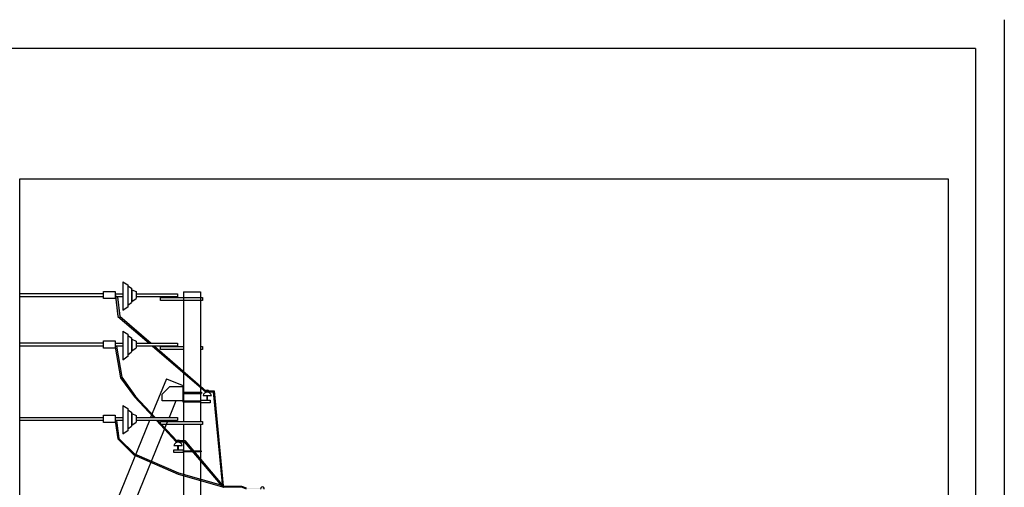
# Model space of a CAD drawing. Extents: x 10527 to 38813, y 13847 to 37526.
# Tile 18 of 256: x 35863 to 36034, y 32531 to 32612. Entities that reach past the tile are written whole.
import ezdxf

# ---------------------------------------------------------------- set-up
doc = ezdxf.new("R2010")
doc.units = 0
doc.header["$LTSCALE"] = 0.5
doc.header["$MEASUREMENT"] = 0

msp = doc.modelspace()

# ---------------------------------------------------------------- hatches: boundary and pattern name
h = msp.add_hatch(color=256)
h.set_gradient(color1=(0, 0, 5), color2=(0, 0, 0), one_color=1)
h.paths.add_polyline_path([(35880.227, 32563.714), (35879.877, 32563.714), (35880.264, 32560.336), (35885.698, 32555.675), (35886.04, 32555.675), (35880.646, 32560.36)])
h.paths.add_polyline_path([(35891.613, 32550.601), (35891.613, 32550.834), (35886.63, 32555.163), (35886.295, 32555.163)])
h.paths.add_polyline_path([(35891.613, 32550.834), (35891.613, 32550.601), (35894.568, 32548.067), (35894.568, 32548.268)])
h.paths.add_polyline_path([(35895.437, 32547.322, -0.1137511), (35895.501, 32547.457), (35894.568, 32548.268), (35894.568, 32548.067)])
h.paths.add_polyline_path([(35895.519, 32547.441), (35895.501, 32547.457, 0.1137511), (35895.437, 32547.322), (35895.498, 32547.269), (35896.096, 32547.269, 0.1395395), (35896.035, 32547.441)])
h.paths.add_polyline_path([(35896.035, 32547.441, -0.1395395), (35896.096, 32547.269), (35896.771, 32547.269), (35898.348, 32531.183), (35898.479, 32531.027), (35896.92, 32547.441)])
h = msp.add_hatch(color=256)
h.set_gradient(color1=(0, 0, 5), color2=(0, 0, 0), one_color=1)
h.paths.add_polyline_path([(35880.017, 32555.163), (35879.81, 32555.163), (35879.81, 32555.012), (35880.717, 32549.726), (35883.141, 32546.414), (35886.104, 32543.229), (35886.177, 32543.409), (35883.308, 32546.49), (35880.938, 32549.792)])
h.paths.add_polyline_path([(35886.177, 32543.409), (35886.104, 32543.229), (35886.483, 32542.821), (35886.724, 32542.821)])
h.paths.add_polyline_path([(35887.202, 32542.308), (35886.96, 32542.308), (35888.323, 32540.844), (35888.397, 32541.025), (35887.824, 32541.641), (35887.646, 32541.641), (35887.646, 32541.832)])
h.paths.add_polyline_path([(35887.646, 32541.832), (35887.646, 32541.641), (35887.824, 32541.641)], flags=17)
h.paths.add_polyline_path([(35888.397, 32541.025), (35888.323, 32540.844), (35890.361, 32538.653), (35890.386, 32538.653, -0.1751391), (35890.499, 32538.85), (35890.423, 32538.85)])
h.paths.add_polyline_path([(35890.93, 32538.85), (35890.499, 32538.85, 0.1751391), (35890.386, 32538.653), (35891.043, 32538.653, 0.1751391)])
h.paths.add_polyline_path([(35891.613, 32538.85), (35890.93, 32538.85, -0.1751391), (35891.043, 32538.653), (35891.613, 32538.653)])
h.paths.add_polyline_path([(35891.88, 32538.85), (35891.613, 32538.85), (35891.613, 32538.653), (35891.746, 32538.653), (35893.085, 32537.078), (35893.374, 32537.078)])
h.paths.add_polyline_path([(35893.374, 32537.078), (35893.085, 32537.078), (35893.223, 32536.916), (35893.511, 32536.916)])
h.paths.add_polyline_path([(35893.511, 32536.916), (35893.223, 32536.916), (35894.568, 32535.335), (35894.568, 32535.663)])
h.paths.add_polyline_path([(35894.568, 32535.663), (35894.568, 32535.335), (35898.104, 32531.178), (35898.355, 32531.106), (35898.348, 32531.183)])
h = msp.add_hatch(color=256)
h.set_gradient(color1=(0, 0, 5), color2=(0, 0, 0), one_color=1)
h.paths.add_polyline_path([(35880.032, 32542.308), (35879.81, 32542.308), (35879.81, 32542.18), (35880.251, 32539.15), (35883.066, 32536.362), (35883.271, 32536.272), (35883.346, 32536.456), (35883.179, 32536.527), (35880.451, 32539.182)])
h.paths.add_polyline_path([(35883.346, 32536.456), (35883.271, 32536.272), (35885.977, 32535.084), (35886.065, 32535.299)])
h.paths.add_polyline_path([(35886.065, 32535.299), (35885.977, 32535.084), (35890.682, 32533.017), (35891.613, 32532.754), (35891.613, 32533.051), (35890.786, 32533.29)])
h.paths.add_polyline_path([(35891.613, 32533.051), (35891.613, 32532.754), (35894.568, 32531.917), (35894.568, 32532.199)])
h.paths.add_polyline_path([(35894.568, 32532.199), (35894.568, 32531.917), (35898.382, 32530.837), (35898.355, 32531.106)])
h = msp.add_hatch(color=256)
h.set_gradient(color1=(0, 0, 5), color2=(0, 0, 0), one_color=1)
h.paths.add_polyline_path([(35898.355, 32531.106), (35898.431, 32531.084), (35898.348, 32531.183)])
h = msp.add_hatch(color=256)
h.set_gradient(color1=(0, 0, 5), color2=(0, 0, 0), one_color=1)
h.paths.add_polyline_path([(35899.063, 32530.922), (35898.568, 32530.922), (35898.431, 32531.084), (35898.355, 32531.106), (35898.387, 32530.778), (35899.063, 32530.778)])
h.paths.add_polyline_path([(35900.42, 32530.922), (35899.063, 32530.922), (35899.063, 32530.778), (35900.42, 32530.778)])
h.paths.add_polyline_path([(35901.723, 32530.922), (35900.42, 32530.922), (35900.42, 32530.778), (35901.686, 32530.778), (35902.427, 32530.49), (35902.427, 32530.66)])
h.paths.add_polyline_path([(35904.369, 32530.615), (35902.55, 32530.615), (35902.427, 32530.66), (35902.427, 32530.49), (35902.545, 32530.444), (35904.369, 32530.444)])
h.paths.add_polyline_path([(35904.972, 32530.615), (35904.369, 32530.615), (35904.369, 32530.444), (35904.952, 32530.444, -0.0060269), (35904.968, 32530.452, -0.1237703)])
h.paths.add_polyline_path([(35905.615, 32530.615), (35904.972, 32530.615, 0.1237703), (35904.968, 32530.452, -0.2179304), (35905.583, 32530.444), (35905.617, 32530.444, 0.1295721)])
h.paths.add_polyline_path([(35904.952, 32530.444), (35905.583, 32530.444, 0.2242519)])

# ---------------------------------------------------------------- linework, layer by layer
for p, q in [((36033.629, 32611.66, -629.582), (36033.629, 32314.626, -629.582)), ((36028.629, 32606.66, -629.582), (35633.661, 32606.66, -629.582)), ((36028.629, 32606.66, -629.582), (36028.629, 32319.626, -629.582)), ((36028.629, 32585.626, -629.582), (36028.629, 32319.626, -629.582)), ((35863.338, 32584.109, -629.582), (36023.933, 32584.109, -629.582)), ((35863.338, 32433.711, -629.582), (35863.338, 32584.109, -629.582)), ((36023.933, 32584.109, -629.582), (36023.933, 32433.711, -629.582)), ((35881.157, 32566.328, -629.582), (35881.157, 32561.397, -629.582)), ((35881.157, 32566.328, -629.582), (35881.98, 32565.814, -629.582)), ((35881.98, 32565.814, -629.582), (35881.98, 32561.979, -629.582)), ((35882.009, 32565.6, -629.582), (35882.009, 32562.263, -629.582)), ((35882.009, 32565.6, -629.582), (35882.651, 32565.191, -629.582)), ((35882.651, 32565.191, -629.582), (35882.651, 32562.724, -629.582)), ((35882.673, 32564.95, -629.582), (35882.673, 32562.902, -629.582)), ((35882.673, 32564.95, -629.582), (35883.45, 32564.614, -629.582)), ((35877.775, 32564.228, -629.582), (35863.338, 32564.228, -629.582)), ((35877.775, 32563.732, -629.582), (35863.338, 32563.732, -629.582)), ((35879.81, 32564.227, -629.582), (35881.157, 32564.227, -629.582)), ((35881.157, 32563.714, -629.582), (35879.81, 32563.714, -629.582)), ((35882.673, 32562.902, -629.582), (35883.45, 32563.423, -629.582)), ((35883.45, 32564.614, -629.582), (35883.45, 32563.423, -629.582)), ((35883.45, 32564.227, -629.582), (35890.616, 32564.227, -629.582)), ((35890.616, 32563.714, -629.582), (35883.45, 32563.714, -629.582)), ((35887.646, 32563.608, -629.582), (35894.921, 32563.608, -629.582)), ((35887.646, 32563.096, -629.582), (35887.646, 32563.608, -629.582)), ((35890.616, 32564.227, -629.582), (35890.616, 32563.714, -629.582)), ((35891.613, 32564.563, -629.582), (35891.613, 32547.224, -629.582)), ((35891.613, 32564.563, -629.582), (35894.568, 32564.563, -629.582)), ((35894.568, 32564.563, -629.582), (35894.568, 32547.224, -629.582)), ((35894.921, 32563.608, -629.582), (35894.921, 32563.096, -629.582)), ((35881.157, 32561.397, -629.582), (35882.041, 32562.069, -629.582)), ((35882.009, 32562.263, -629.582), (35882.651, 32562.724, -629.582)), ((35894.921, 32563.096, -629.582), (35887.646, 32563.096, -629.582)), ((35881.157, 32557.777, -629.582), (35881.157, 32552.845, -629.582)), ((35881.157, 32557.777, -629.582), (35881.98, 32557.262, -629.582)), ((35881.98, 32557.262, -629.582), (35881.98, 32553.428, -629.582)), ((35882.009, 32557.048, -629.582), (35882.009, 32553.711, -629.582)), ((35882.009, 32557.048, -629.582), (35882.651, 32556.64, -629.582)), ((35882.651, 32556.64, -629.582), (35882.651, 32554.173, -629.582)), ((35882.673, 32556.398, -629.582), (35882.673, 32554.351, -629.582)), ((35882.673, 32556.398, -629.582), (35883.45, 32556.063, -629.582)), ((35877.775, 32555.705, -629.582), (35863.338, 32555.705, -629.582)), ((35877.775, 32555.208, -629.582), (35863.338, 32555.208, -629.582)), ((35879.81, 32555.675, -629.582), (35881.157, 32555.675, -629.582)), ((35881.157, 32555.163, -629.582), (35879.81, 32555.163, -629.582)), ((35882.673, 32554.351, -629.582), (35883.45, 32554.872, -629.582)), ((35883.45, 32556.063, -629.582), (35883.45, 32554.872, -629.582)), ((35883.45, 32555.675, -629.582), (35890.616, 32555.675, -629.582)), ((35890.616, 32555.163, -629.582), (35883.45, 32555.163, -629.582)), ((35887.646, 32555.115, -629.582), (35891.613, 32555.115, -629.582)), ((35887.646, 32554.602, -629.582), (35887.646, 32555.115, -629.582)), ((35891.613, 32554.602, -629.582), (35887.646, 32554.602, -629.582)), ((35890.616, 32555.675, -629.582), (35890.616, 32555.163, -629.582)), ((35894.568, 32555.115, -629.582), (35894.921, 32555.115, -629.582)), ((35894.921, 32554.602, -629.582), (35894.568, 32554.602, -629.582)), ((35894.921, 32555.115, -629.582), (35894.921, 32554.602, -629.582)), ((35881.157, 32552.845, -629.582), (35882.041, 32553.518, -629.582)), ((35882.009, 32553.711, -629.582), (35882.651, 32554.173, -629.582)), ((35888.677, 32549.546, -629.582), (35885.938, 32542.821, -629.582)), ((35888.677, 32549.546, -629.582), (35891.413, 32548.432, -629.582)), ((35887.929, 32546.894, -629.582), (35889.28, 32548.23, -629.582)), ((35889.28, 32548.23, -629.582), (35891.517, 32548.23, -629.582)), ((35891.413, 32548.432, -629.582), (35891.33, 32548.23, -629.582)), ((35891.517, 32548.23, -629.582), (35891.517, 32545.705, -629.582)), ((35887.929, 32545.705, -629.582), (35887.929, 32546.894, -629.582)), ((35891.517, 32547.224, -629.582), (35894.762, 32547.224, -629.582)), ((35891.517, 32547.007, -629.582), (35894.762, 32547.007, -629.582)), ((35891.613, 32547.007, -629.582), (35891.613, 32545.643, -629.582)), ((35894.568, 32547.007, -629.582), (35894.568, 32545.643, -629.582)), ((35894.762, 32547.224, -629.582), (35894.762, 32547.007, -629.582)), ((35895.013, 32546.652, -629.582), (35896.46, 32546.652, -629.582)), ((35895.723, 32545.837, -629.582), (35895.723, 32546.652, -629.582)), ((35895.792, 32545.837, -629.582), (35895.792, 32546.652, -629.582)), ((35881.157, 32544.923, -629.582), (35881.157, 32539.991, -629.582)), ((35881.157, 32544.923, -629.582), (35881.98, 32544.408, -629.582)), ((35881.98, 32544.408, -629.582), (35881.98, 32540.573, -629.582)), ((35891.517, 32545.705, -629.582), (35887.929, 32545.705, -629.582)), ((35890.302, 32545.705, -629.582), (35889.128, 32542.821, -629.582)), ((35894.61, 32545.643, -629.582), (35891.539, 32545.643, -629.582)), ((35891.539, 32545.643, -629.582), (35891.539, 32545.524, -629.582)), ((35891.539, 32545.524, -629.582), (35894.61, 32545.524, -629.582)), ((35891.613, 32545.524, -629.582), (35891.613, 32542.154, -629.582)), ((35894.568, 32545.524, -629.582), (35894.568, 32542.154, -629.582)), ((35877.775, 32542.793, -629.582), (35863.338, 32542.793, -629.582)), ((35879.81, 32542.821, -629.582), (35881.157, 32542.821, -629.582)), ((35882.009, 32544.194, -629.582), (35882.009, 32540.857, -629.582)), ((35882.009, 32544.194, -629.582), (35882.651, 32543.786, -629.582)), ((35882.651, 32543.786, -629.582), (35882.651, 32541.319, -629.582)), ((35882.673, 32543.544, -629.582), (35882.673, 32541.496, -629.582)), ((35882.673, 32543.544, -629.582), (35883.45, 32543.209, -629.582)), ((35883.45, 32543.209, -629.582), (35883.45, 32542.018, -629.582)), ((35883.45, 32542.821, -629.582), (35890.616, 32542.821, -629.582)), ((35890.616, 32542.821, -629.582), (35890.616, 32542.308, -629.582)), ((35885.729, 32542.308, -629.582), (35863.338, 32487.324, -629.582)), ((35888.919, 32542.308, -629.582), (35863.338, 32479.49, -629.582)), ((35877.775, 32542.297, -629.582), (35863.338, 32542.297, -629.582)), ((35881.157, 32542.308, -629.582), (35879.81, 32542.308, -629.582)), ((35882.009, 32540.857, -629.582), (35882.651, 32541.319, -629.582)), ((35882.673, 32541.496, -629.582), (35883.45, 32542.018, -629.582)), ((35890.616, 32542.308, -629.582), (35883.45, 32542.308, -629.582)), ((35887.646, 32542.154, -629.582), (35894.921, 32542.154, -629.582)), ((35887.646, 32541.641, -629.582), (35887.646, 32542.154, -629.582)), ((35894.921, 32541.641, -629.582), (35887.646, 32541.641, -629.582)), ((35891.613, 32541.641, -629.582), (35891.613, 32537.078, -629.582)), ((35894.568, 32541.641, -629.582), (35894.568, 32537.078, -629.582)), ((35894.921, 32542.154, -629.582), (35894.921, 32541.641, -629.582)), ((35881.157, 32539.991, -629.582), (35882.041, 32540.664, -629.582)), ((35889.965, 32537.997, -629.582), (35891.412, 32537.997, -629.582)), ((35890.675, 32537.239, -629.582), (35890.675, 32537.997, -629.582)), ((35890.744, 32537.239, -629.582), (35890.744, 32537.997, -629.582)), ((35891.551, 32537.078, -629.582), (35894.685, 32537.078, -629.582)), ((35894.685, 32536.916, -629.582), (35891.551, 32536.916, -629.582)), ((35891.613, 32536.916, -629.582), (35891.613, 32529.214, -629.582)), ((35894.568, 32536.916, -629.582), (35894.568, 32529.214, -629.582)), ((35894.685, 32537.078, -629.582), (35894.685, 32536.916, -629.582)), ((35901.686, 32530.778, -629.582), (35898.387, 32530.778, -629.582)), ((35901.723, 32530.922, -629.582), (35898.568, 32530.922, -629.582)), ((35902.545, 32530.444, -629.582), (35901.686, 32530.778, -629.582)), ((35902.55, 32530.615, -629.582), (35901.723, 32530.922, -629.582))]:
    msp.add_line(p, q)
at = {"elevation": -629.582}
for points in [[(35877.775, 32564.649), (35879.81, 32564.649), (35879.81, 32563.405), (35877.775, 32563.405)], [(35877.775, 32556.098), (35879.81, 32556.098), (35879.81, 32554.854), (35877.775, 32554.854)], [(35894.61, 32545.834), (35896.228, 32545.834), (35896.228, 32545.356), (35894.61, 32545.356)], [(35877.775, 32543.244), (35879.81, 32543.244), (35879.81, 32541.999), (35877.775, 32541.999)], [(35889.933, 32537.239), (35891.551, 32537.239), (35891.551, 32536.761), (35889.933, 32536.761)]]:
    msp.add_lwpolyline(points, close=True, dxfattribs=at)
for points in [[(35879.81, 32564.3), (35880.264, 32560.336), (35885.698, 32555.675)], [(35880.227, 32563.714), (35880.646, 32560.36), (35886.04, 32555.675)], [(35879.81, 32555.012), (35880.717, 32549.726), (35883.141, 32546.414), (35886.483, 32542.821)], [(35880.017, 32555.163), (35880.938, 32549.792), (35883.308, 32546.49), (35886.724, 32542.821)], [(35886.295, 32555.163), (35895.498, 32547.269), (35896.771, 32547.269), (35898.387, 32530.778)], [(35886.63, 32555.163), (35895.519, 32547.441), (35896.92, 32547.441), (35898.479, 32531.027)], [(35879.81, 32542.18), (35880.251, 32539.15), (35883.066, 32536.362), (35890.682, 32533.017), (35898.382, 32530.837)], [(35880.032, 32542.308), (35880.451, 32539.182), (35883.179, 32536.527), (35890.786, 32533.29), (35898.475, 32531.071)], [(35886.96, 32542.308), (35890.361, 32538.653), (35891.746, 32538.653), (35898.317, 32530.927)], [(35887.202, 32542.308), (35890.423, 32538.85), (35891.88, 32538.85), (35898.568, 32530.922)], [(35898.501, 32530.804), (35898.533, 32530.794)], [(35898.501, 32530.804), (35898.502, 32530.788)]]:
    msp.add_lwpolyline(points, dxfattribs=at)
for centre, radius, start, end in [((35895.736, 32546.499, -629.582), 0.739, 11.8939, 168.1061), ((35895.762, 32547.249, -629.582), 0.334, 343.27778, 192.74198), ((35890.689, 32537.845, -629.582), 0.739, 11.8939, 168.1061), ((35890.715, 32538.595, -629.582), 0.334, 343.27778, 192.74198), ((35905.294, 32530.525, -629.582), 0.334, 343.27778, 192.74198)]:
    msp.add_arc(centre, radius, start, end)

doc.saveas('drawing.dxf')
